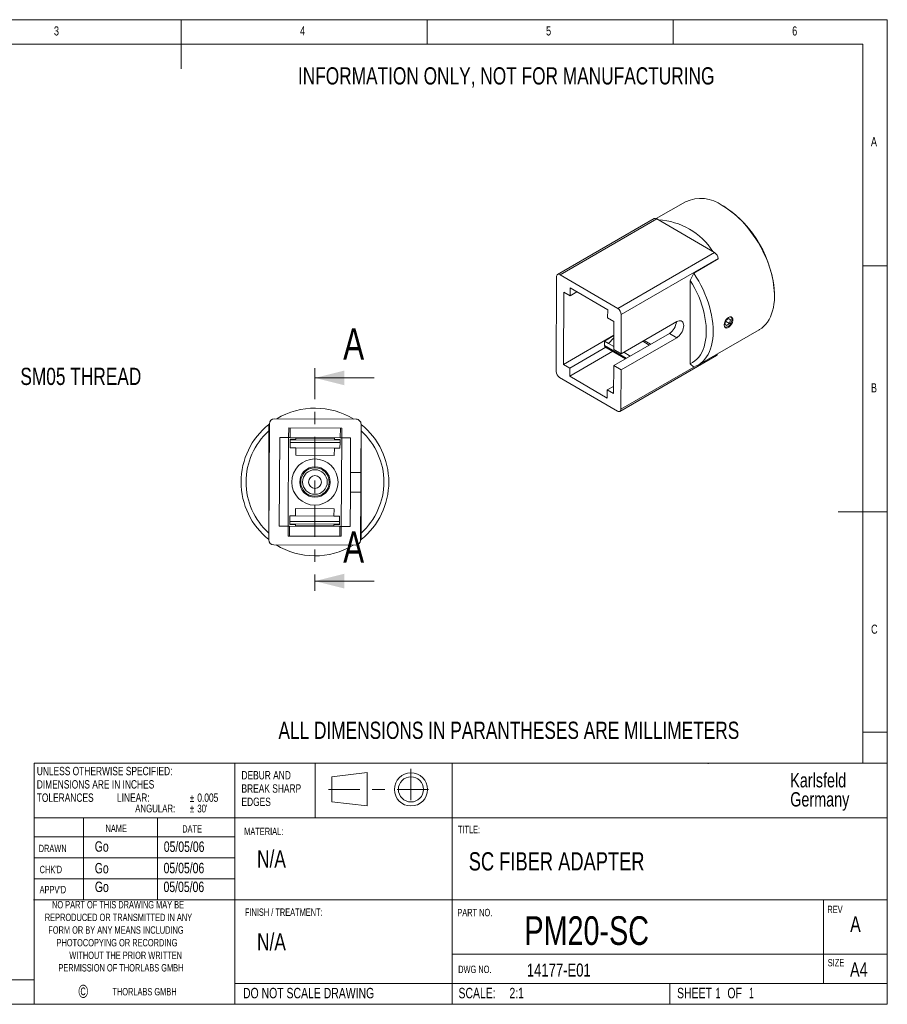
# Model space of a CAD drawing. Header units: inches. Extents: x 0.2 to 11.5, y 0.2 to 8.1.
# Tile 2 of 2: x 4.6 to 11.5, y 0.2 to 8.1. Entities that reach past the tile are written whole.
import ezdxf

# ---------------------------------------------------------------- set-up
doc = ezdxf.new("R2010")
doc.units = ezdxf.units.IN
doc.header["$MEASUREMENT"] = 0
doc.linetypes.add('CENTER', pattern=[0.4, 0.25, -0.05, 0.05, -0.05])
doc.layers.add('SLD-0', color=7, linetype='Continuous', lineweight=0)
doc.styles.add('SLDTEXTSTYLE0', font='TXT', dxfattribs={"width": 0.75})
doc.styles.add('SLDTEXTSTYLE1', font='TXT', dxfattribs={"width": 0.6})

# ---------------------------------------------------------------- blocks, each defined once
blk = doc.blocks.new('SW_NOTE_0')
at = {"color": 7, "linetype": 'Continuous', "lineweight": 0, "attachment_point": 1, "style": 'SLDTEXTSTYLE0'}
for s, insert, char_height in [('{DEBUR AND }', (0, 0.0855), 0.066929), ('{BREAK SHARP }', (0, -0.0208), 0.066929), ('{EDGES}', (0, -0.1271), 0.06693)]:
    blk.add_mtext(s, dxfattribs=dict(at, insert=insert, char_height=char_height))
blk = doc.blocks.new('SW_NOTE_1')
at = {"color": 7, "linetype": 'Continuous', "lineweight": 0, "char_height": 0.08333, "attachment_point": 1, "style": 'SLDTEXTSTYLE0'}
for s, insert in [('{SCALE:}', (0, 0.1064)), ('{  2:1}', (0.3608, 0.1064))]:
    blk.add_mtext(s, dxfattribs=dict(at, insert=insert))
blk = doc.blocks.new('SW_NOTE_2')
at = {"color": 7, "linetype": 'Continuous', "lineweight": 0, "char_height": 0.08333, "attachment_point": 1}
for s, insert, style in [('{SHEET}', (0, 0.1064), 'SLDTEXTSTYLE0'), ('{ 1}', (0.2905, 0.1064), 'SLDTEXTSTYLE1'), ('{ OF}', (0.3798, 0.1064), 'SLDTEXTSTYLE0'), ('{ 1}', (0.5577, 0.1064), 'SLDTEXTSTYLE1')]:
    blk.add_mtext(s, dxfattribs=dict(at, insert=insert, style=style))
blk = doc.blocks.new('SW_NOTE_3')
at = {"layer": 'SLD-0', "attachment_point": 1, "style": 'SLDTEXTSTYLE0'}
for s, insert, char_height in [('{Karlsfeld}', (0, 0.1464), 0.114583), ('{Germany}', (0, -0.0064), 0.11458)]:
    blk.add_mtext(s, dxfattribs=dict(at, insert=insert, char_height=char_height))
blk = doc.blocks.new('SW_NOTE_4')
at = {"layer": 'SLD-0', "color": 7, "attachment_point": 1, "style": 'SLDTEXTSTYLE0'}
for s, insert, char_height in [('{UNLESS OTHERWISE SPECIFIED:}', (0, 0.0855), 0.066929), ('{DIMENSIONS ARE IN INCHES}', (0, -0.0208), 0.066929), ('{TOLERANCES          LINEAR:     }', (0, -0.1271), 0.066929), ('{%%p}', (1.2245, -0.1326), 0.0625), ('{0.005}', (1.2841, -0.1271), 0.06693), ('{ANGULAR: }', (0.7874, -0.2161), 0.0625), ('{%%p}', (1.2247, -0.2161), 0.0625), ("{30'  }", (1.2843, -0.2161), 0.0625)]:
    blk.add_mtext(s, dxfattribs=dict(at, insert=insert, char_height=char_height))

msp = doc.modelspace()

# ---------------------------------------------------------------- linework, layer by layer
at = {"color": 7, "linetype": 'Continuous', "lineweight": 0}
for p, q in [((11.4961, 8.0709), (0.1969, 8.0709)), ((5.8465, 8.0709), (5.8465, 7.6772)), ((7.815, 8.0709), (7.815, 7.874)), ((9.7835, 7.874), (9.7835, 8.0709)), ((11.4961, 3.0413), (11.4961, 8.0709)), ((11.2992, 7.874), (0.3937, 7.874)), ((11.2992, 2.124), (11.2992, 7.874)), ((11.2992, 6.1024), (11.4961, 6.1024)), ((7.3901, 5.2062), (6.9176, 5.2062)), ((11.4961, 4.1339), (11.1024, 4.1339)), ((7.3901, 3.5811), (6.9176, 3.5811)), ((11.4961, 0.1969), (11.4961, 3.0413)), ((11.2992, 2.372), (11.4961, 2.372)), ((4.6704, 2.124), (4.6704, 0.1969)), ((11.4961, 2.124), (4.6704, 2.124)), ((6.2756, 0.1969), (6.2756, 2.124)), ((6.9206, 1.689), (6.9206, 2.124)), ((7.3341, 2.0514), (7.0537, 2.0162)), ((7.3341, 2.0514), (7.3341, 1.783)), ((8.0157, 2.124), (8.0157, 0.1969)), ((10.063, 2.1211), (10.063, 2.124)), ((7.0537, 2.0162), (7.0537, 1.8149)), ((7.0537, 1.8149), (7.3341, 1.783)), ((11.4961, 1.689), (4.6704, 1.689)), ((5.065, 1.689), (5.065, 1.0335)), ((5.657, 1.689), (5.657, 1.0335)), ((6.2756, 1.5354), (4.6704, 1.5354)), ((6.2756, 1.3681), (4.6704, 1.3681)), ((6.2756, 1.2008), (4.6704, 1.2008)), ((8.0105, 1.0335), (4.6651, 1.0335)), ((11.4961, 1.0335), (8.0157, 1.0335)), ((10.9843, 0.3642), (10.9843, 1.0335)), ((11.4961, 0.5991), (8.0157, 0.5991)), ((0.3937, 0.3937), (4.6704, 0.3937)), ((6.2756, 0.3642), (11.4961, 0.3642)), ((9.7559, 0.1969), (9.7559, 0.3642)), ((0.1969, 0.1969), (11.4961, 0.1969))]:
    msp.add_line(p, q, dxfattribs=at)
at = {"color": 7, "linetype": 'Continuous', "lineweight": 15}
for p, q in [((9.881, 6.6144), (9.6479, 6.4798)), ((10.1875, 6.5786), (10.1764, 6.5851)), ((9.6322, 6.4798), (8.8582, 6.033)), ((9.652, 6.4777), (8.8781, 6.031)), ((10.1141, 6.2082), (9.652, 6.4777)), ((9.3402, 5.7614), (10.1141, 6.2082)), ((10.1418, 6.1599), (9.3679, 5.7131)), ((9.948, 6.0448), (10.1429, 6.1573)), ((10.1418, 6.1566), (10.1418, 6.1599)), ((10.1418, 6.1589), (10.1429, 6.1573)), ((8.8501, 6.0151), (8.8467, 5.2584)), ((9.3402, 5.7614), (8.8781, 6.031)), ((9.9202, 5.9864), (9.948, 6.0448)), ((9.9202, 5.9864), (9.9202, 5.3194)), ((8.9585, 5.9262), (8.9583, 5.862)), ((9.2592, 5.7508), (8.9585, 5.9262)), ((8.9082, 5.8913), (8.9056, 5.3141)), ((8.9082, 5.8913), (8.9583, 5.862)), ((9.0137, 5.894), (8.9583, 5.862)), ((10.5939, 5.8618), (10.5939, 5.8747)), ((9.2592, 5.7508), (9.2589, 5.6867)), ((9.2589, 5.6867), (9.309, 5.6574)), ((9.3665, 5.3989), (9.3679, 5.7131)), ((10.2267, 5.6826), (10.2044, 5.6656)), ((10.224, 5.6805), (10.2409, 5.6707)), ((10.2409, 5.6707), (10.2267, 5.6826)), ((10.2409, 5.6707), (10.2329, 5.6418)), ((9.308, 5.433), (9.309, 5.6574)), ((9.8119, 5.656), (9.3665, 5.3989)), ((9.9816, 5.3086), (10.4716, 5.5915)), ((10.1965, 5.6367), (10.2044, 5.6656)), ((10.2107, 5.6248), (10.1965, 5.6367)), ((10.2027, 5.6593), (10.2329, 5.6418)), ((10.2107, 5.6248), (10.2329, 5.6418)), ((9.3085, 5.5467), (8.9056, 5.3141)), ((9.3085, 5.5444), (9.233, 5.5008)), ((9.265, 5.4821), (9.3084, 5.5259)), ((9.7529, 5.5619), (9.3074, 5.3047)), ((9.3659, 5.2706), (9.8113, 5.5278)), ((9.7529, 5.5619), (9.8113, 5.5278)), ((8.9557, 5.2849), (9.2444, 5.4515)), ((9.233, 5.5008), (9.2328, 5.4649)), ((9.2328, 5.4649), (9.4079, 5.3628)), ((9.265, 5.4821), (9.233, 5.5008)), ((9.2368, 5.456), (9.4022, 5.3595)), ((9.3081, 5.457), (9.265, 5.4821)), ((9.5401, 5.4991), (9.5919, 5.4689)), ((9.603, 5.4754), (9.5512, 5.5056)), ((9.2995, 5.4194), (8.9554, 5.2208)), ((9.308, 5.433), (9.3665, 5.3989)), ((9.3563, 4.9386), (10.1303, 5.3853)), ((9.439, 5.3807), (9.3872, 5.4109)), ((8.9557, 5.2849), (8.9056, 5.3141)), ((8.9554, 5.2208), (8.9557, 5.2849)), ((9.3064, 5.0803), (9.3074, 5.3047)), ((9.3074, 5.3047), (9.3659, 5.2706)), ((9.3645, 4.9564), (9.948, 5.2933)), ((9.948, 5.2932), (9.9202, 5.3194)), ((8.8744, 5.2101), (9.3365, 4.9406)), ((8.9554, 5.2208), (9.256, 5.0454)), ((9.3645, 4.9564), (9.3659, 5.2706)), ((9.3067, 5.1386), (9.2563, 5.1095)), ((9.256, 5.0454), (9.2563, 5.1095)), ((9.3064, 5.0803), (9.2563, 5.1095)), ((6.5475, 4.8339), (6.5475, 4.7821)), ((6.5539, 4.8401), (6.5491, 3.911)), ((7.247, 4.8759), (6.5935, 4.8793)), ((6.7073, 4.8078), (6.7069, 4.7291)), ((7.1325, 4.8056), (6.7073, 4.8078)), ((6.7191, 4.8078), (6.7187, 4.729)), ((7.1207, 4.8057), (7.1202, 4.727)), ((7.1325, 4.8056), (7.1321, 4.7269)), ((7.2842, 4.4505), (7.2862, 4.8363)), ((7.2877, 4.7821), (7.2877, 4.8339)), ((6.5475, 3.9652), (6.5475, 4.7821)), ((6.636, 4.7295), (6.6323, 4.0208)), ((6.636, 4.7295), (6.7069, 4.7291)), ((6.7032, 4.0204), (6.7069, 4.7291)), ((6.7069, 4.7291), (6.7187, 4.729)), ((6.7187, 4.729), (7.1202, 4.727)), ((6.7659, 4.7162), (6.7659, 4.7249)), ((6.7659, 4.7249), (7.073, 4.7233)), ((7.1202, 4.727), (7.1321, 4.7269)), ((7.1321, 4.7269), (7.1284, 4.0182)), ((7.1321, 4.7269), (7.2029, 4.7265)), ((7.2015, 4.4509), (7.2029, 4.7265)), ((7.2877, 4.7821), (7.2877, 3.9652)), ((6.7204, 4.6904), (6.7202, 4.6464)), ((6.7655, 4.6461), (6.7202, 4.6464)), ((6.7204, 4.6904), (6.7205, 4.7101)), ((7.1181, 4.6884), (6.7204, 4.6904)), ((6.7205, 4.7101), (6.7206, 4.7164)), ((6.7205, 4.7101), (7.1182, 4.708)), ((6.7659, 4.7162), (6.7206, 4.7164)), ((6.7659, 4.7162), (6.7206, 4.7164)), ((6.7206, 4.7164), (6.7206, 4.7164)), ((6.7652, 4.5871), (6.7655, 4.6461)), ((6.7655, 4.6461), (7.0726, 4.6445)), ((7.073, 4.7233), (7.0729, 4.7146)), ((7.1182, 4.7144), (7.0729, 4.7146)), ((7.1182, 4.7143), (7.0729, 4.7146)), ((7.1181, 4.6884), (7.1179, 4.6443)), ((7.1182, 4.708), (7.1181, 4.6884)), ((7.1182, 4.7144), (7.1182, 4.7143)), ((7.1182, 4.7143), (7.1182, 4.708)), ((7.0723, 4.5855), (6.7652, 4.5871)), ((7.0726, 4.6445), (7.0723, 4.5855)), ((7.1179, 4.6443), (7.0726, 4.6445)), ((7.2015, 4.4509), (7.2007, 4.2935)), ((7.2015, 4.4509), (7.2842, 4.4505)), ((7.2834, 4.293), (7.2842, 4.4505)), ((7.1993, 4.0179), (7.2007, 4.2935)), ((7.2007, 4.2935), (7.2834, 4.293)), ((7.2814, 3.9072), (7.2834, 4.293)), ((6.7174, 4.1031), (6.7172, 4.059)), ((6.7627, 4.1028), (6.7174, 4.1031)), ((6.7627, 4.1028), (6.763, 4.1619)), ((7.0698, 4.1012), (6.7627, 4.1028)), ((6.763, 4.1619), (7.0701, 4.1603)), ((7.0701, 4.1603), (7.0698, 4.1012)), ((7.115, 4.101), (7.0698, 4.1012)), ((7.115, 4.101), (7.1148, 4.0569)), ((6.7032, 4.0204), (6.6323, 4.0208)), ((6.7028, 3.9417), (6.7032, 4.0204)), ((6.715, 4.0204), (6.7032, 4.0204)), ((6.715, 4.0204), (6.7146, 3.9416)), ((6.715, 4.0204), (7.1166, 4.0183)), ((6.717, 4.033), (6.7171, 4.0393)), ((6.717, 4.033), (6.7623, 4.0328)), ((6.717, 4.033), (6.7623, 4.0328)), ((6.717, 4.033), (6.717, 4.033)), ((6.7171, 4.0393), (6.7172, 4.059)), ((7.1147, 4.0372), (6.7171, 4.0393)), ((6.7172, 4.059), (7.1148, 4.0569)), ((6.7623, 4.0241), (6.7623, 4.0328)), ((7.0694, 4.0225), (6.7623, 4.0241)), ((7.0694, 4.0312), (7.1147, 4.0309)), ((7.0694, 4.0312), (7.1147, 4.0309)), ((7.0694, 4.0312), (7.0694, 4.0225)), ((7.1148, 4.0569), (7.1147, 4.0372)), ((7.1147, 4.0372), (7.1147, 4.0309)), ((7.1147, 4.0309), (7.1147, 4.0309)), ((7.1166, 4.0183), (7.1162, 3.9396)), ((7.1284, 4.0182), (7.1166, 4.0183)), ((7.128, 3.9395), (7.1284, 4.0182)), ((7.1993, 4.0179), (7.1284, 4.0182)), ((6.5475, 3.9652), (6.5475, 3.9135)), ((6.7028, 3.9417), (7.128, 3.9395)), ((7.2877, 3.9135), (7.2877, 3.9652)), ((6.5882, 3.8714), (7.2418, 3.868))]:
    msp.add_line(p, q, dxfattribs=at)
at = {"color": 7, "linetype": 'CENTER', "lineweight": 0}
for p, q in [((6.9176, 5.285), (6.9176, 3.5023)), ((7.6855, 2.0787), (7.6855, 1.7524)), ((7.0257, 1.9155), (7.9016, 1.9155))]:
    msp.add_line(p, q, dxfattribs=at)
at = {"color": 7, "linetype": 'Continuous', "lineweight": 15, "flags": 128}
for points in [[(10.4716, 5.5915), (10.4739, 5.5928), (10.4919, 5.6049), (10.5086, 5.619), (10.524, 5.6351), (10.5379, 5.653), (10.5505, 5.6728), (10.5615, 5.6943), (10.5709, 5.7174), (10.5788, 5.7421), (10.585, 5.7682), (10.5896, 5.7957), (10.5926, 5.8244), (10.5938, 5.8542), (10.5934, 5.8851), (10.5913, 5.9168), (10.5875, 5.9492), (10.5821, 5.9823), (10.5751, 6.0159), (10.5664, 6.0498), (10.5561, 6.0839), (10.5444, 6.1182), (10.5311, 6.1523), (10.5165, 6.1862), (10.5004, 6.2199), (10.4831, 6.253), (10.4645, 6.2855), (10.4447, 6.3173), (10.4239, 6.3483), (10.4021, 6.3782), (10.3793, 6.4071), (10.3558, 6.4347), (10.3315, 6.461), (10.3066, 6.4858), (10.2812, 6.5091), (10.2553, 6.5308), (10.2292, 6.5507), (10.2028, 6.5689), (10.1763, 6.5851)], [(8.8781, 6.031), (8.8726, 6.0335), (8.8674, 6.0347), (8.8626, 6.0346), (8.8583, 6.0331), (8.8549, 6.0302), (8.8523, 6.0262), (8.8507, 6.0211), (8.8501, 6.0151)], [(9.9202, 5.3194), (9.9389, 5.3295), (9.9563, 5.3417), (9.9724, 5.356), (9.9871, 5.3723), (10.0004, 5.3905), (10.0121, 5.4106), (10.0223, 5.4324), (10.0308, 5.4559), (10.0376, 5.4809), (10.0428, 5.5073), (10.0463, 5.5351), (10.048, 5.5641), (10.048, 5.5941), (10.0463, 5.6251), (10.0428, 5.6569), (10.0376, 5.6893), (10.0308, 5.7223), (10.0223, 5.7556), (10.0121, 5.7891), (10.0004, 5.8227), (9.9871, 5.8562), (9.9724, 5.8895), (9.9563, 5.9224), (9.9389, 5.9547), (9.9202, 5.9864)], [(9.948, 6.0448), (9.9682, 6.0131), (9.9873, 5.9806), (10.0052, 5.9474), (10.0217, 5.9137), (10.0369, 5.8797), (10.0507, 5.8454), (10.0629, 5.811), (10.0737, 5.7766), (10.0828, 5.7424), (10.0904, 5.7086), (10.0963, 5.6752), (10.1005, 5.6423), (10.1031, 5.6102), (10.1039, 5.579), (10.1031, 5.5487), (10.1005, 5.5196), (10.0963, 5.4916), (10.0904, 5.465), (10.0828, 5.4399), (10.0737, 5.4163), (10.0629, 5.3943), (10.0507, 5.3741), (10.0369, 5.3557), (10.0217, 5.3392), (10.0052, 5.3246), (9.9873, 5.312), (9.9682, 5.3016), (9.948, 5.2932)], [(10.225, 5.6903), (10.2366, 5.6945), (10.2472, 5.6937), (10.2555, 5.6879), (10.2603, 5.6778), (10.261, 5.6646), (10.2574, 5.65), (10.2502, 5.6354), (10.2402, 5.6224), (10.2287, 5.6123), (10.2171, 5.6064), (10.2067, 5.6052), (10.1986, 5.6089), (10.1933, 5.6173), (10.1916, 5.6294), (10.1935, 5.6439), (10.1988, 5.6591), (10.207, 5.6734), (10.2175, 5.6849), (10.225, 5.6903)], [(10.2399, 5.6361), (10.2451, 5.6453), (10.249, 5.6549), (10.2514, 5.6645), (10.2521, 5.6735), (10.2512, 5.6816), (10.2487, 5.6882), (10.2446, 5.6931), (10.2428, 5.6944)], [(9.8113, 5.5278), (9.821, 5.5343), (9.8304, 5.5426), (9.8392, 5.5524), (9.8472, 5.5634), (9.8541, 5.5753), (9.8597, 5.5877), (9.8638, 5.6002), (9.8664, 5.6124), (9.8673, 5.624), (9.8665, 5.6347), (9.864, 5.644), (9.86, 5.6518), (9.8544, 5.6577), (9.8476, 5.6617), (9.8397, 5.6635), (9.8309, 5.6632), (9.8216, 5.6606), (9.8119, 5.656)], [(9.3365, 4.9406), (9.3419, 4.938), (9.3472, 4.9368), (9.352, 4.937), (9.3562, 4.9385), (9.3597, 4.9413), (9.3623, 4.9454), (9.3639, 4.9505), (9.3645, 4.9564)]]:
    msp.add_lwpolyline(points, dxfattribs=at)
at = {"color": 7, "linetype": 'Continuous', "lineweight": 15, "extrusion": (0, 0, -1)}
for radius in [0.185, 0.1142]:
    msp.add_circle((-6.9176, 4.3737), radius, dxfattribs=at)
at = {"color": 7, "linetype": 'Continuous', "lineweight": 15}
for radius in [0.122, 0.0984, 0.0512]:
    msp.add_circle((6.9176, 4.3737), radius, dxfattribs=at)
at = {"color": 7, "linetype": 'Continuous', "lineweight": 0}
for radius in [0.1326, 0.1006]:
    msp.add_circle((7.6855, 1.9155), radius, dxfattribs=at)
at = {"color": 7, "linetype": 'Continuous', "lineweight": 15}
for centre, radius, start, end in [((10.0043, 6.3536), 0.2884, 53.39295, 115.29659), ((9.6972, 5.8263), 0.898, 3.08865, 56.91135), ((9.6403, 6.4617), 0.0198, 53.90907, 114.38338), ((9.6378, 5.9225), 0.5481, 32.36979, 87.12275), ((10.0804, 6.1568), 0.0615, 2.92777, 56.72947), ((9.3064, 5.71), 0.0615, 2.92777, 56.72947), ((9.685, 5.666), 0.1243, 303.10894, 354.54663), ((10.2022, 5.6531), 0.0414, 261.60204, 335.69494), ((9.2426, 5.4639), 0.00981, 174.02323, 234.06721), ((10.12, 5.4003), 0.0182, 304.30692, 355.69075), ((8.9081, 5.2616), 0.0615, 182.92777, 236.72947), ((6.9176, 4.3737), 0.5906, 58.27927, 121.12709), ((6.9176, 4.3737), 0.5906, 128.80462, 231.19538), ((6.9176, 4.3737), 0.5906, 128.01931, 128.80462), ((6.5933, 4.8399), 0.0394, 89.70318, 179.70318), ((7.2468, 4.8365), 0.0394, 359.70318, 89.70318), ((6.9176, 4.3737), 0.5906, 51.19538, 51.38704), ((6.9176, 4.3737), 0.5906, 308.80462, 51.19538), ((6.9176, 4.3737), 0.5512, 132.17742, 227.82258), ((6.9176, 4.3737), 0.5512, 312.17742, 47.82258), ((6.9176, 4.3737), 0.5906, 231.19538, 231.38704), ((6.5885, 3.9108), 0.0394, 179.70318, 269.70318), ((6.9176, 4.3737), 0.5906, 238.27927, 301.12709), ((7.242, 3.9074), 0.0394, 269.70318, 359.70318), ((6.9176, 4.3737), 0.5906, 308.01931, 308.80462)]:
    msp.add_arc(centre, radius, start, end, dxfattribs=at)
at = {"color": 7, "linetype": 'Continuous', "lineweight": 0}
for points in [[(6.9176, 5.2062), (7.1538, 5.1472), (7.1538, 5.2653)], [(6.9176, 3.5811), (7.1538, 3.522), (7.1538, 3.6401)]]:
    msp.add_solid(points, dxfattribs=at)

# ---------------------------------------------------------------- block references
for name, p in [('SW_NOTE_0', (6.3298, 1.9768)), ('SW_NOTE_1', (8.0659, 0.2222)), ('SW_NOTE_2', (9.8141, 0.2222))]:
    msp.add_blockref(name, p, dxfattribs=at)
at = {"layer": 'SLD-0', "color": 7}
msp.add_blockref('SW_NOTE_4', (4.6923, 2.0101), dxfattribs=at)
at = {"layer": 'SLD-0'}
msp.add_blockref('SW_NOTE_3', (10.7196, 1.8997), dxfattribs=at)

# ---------------------------------------------------------------- texts
at = {"color": 7, "linetype": 'Continuous', "lineweight": 0, "attachment_point": 1, "style": 'SLDTEXTSTYLE0'}
for s, insert, char_height in [('{3}', (4.8294, 8.0176), 0.07292), ('{4}', (6.7979, 8.0176), 0.07292), ('{5}', (8.7664, 8.0176), 0.07292), ('{6}', (10.7349, 8.0176), 0.07292), ('{A}', (11.3648, 7.1317), 0.07292), ('{B}', (11.3648, 5.1632), 0.07292), ('{C}', (11.3659, 3.2334), 0.07292), ('{NAME}', (5.2424, 1.6336), 0.05906), ('{DATE}', (5.8559, 1.6288), 0.05906), ('{MATERIAL:}', (6.3517, 1.6092), 0.059055), ('{TITLE:}', (8.0613, 1.6244), 0.05906), ('{Go}', (5.156, 1.5005), 0.08333), ('{DRAWN}', (4.7075, 1.4729), 0.05906), ("{CHK'D}", (4.7153, 1.3046), 0.05906), ('{Go}', (5.1562, 1.3272), 0.08333), ("{APPV'D}", (4.715, 1.1436), 0.05906), ('{FINISH / TREATMENT:}', (6.3573, 0.9632), 0.059055), ('{PART NO.}', (8.0565, 0.9601), 0.05906), ('{REV}', (11.0167, 0.985), 0.05906), ('{A}', (11.1994, 0.9009), 0.125), ('{14177-E01}', (8.6127, 0.5228), 0.104167), ('{A4}', (11.198, 0.5323), 0.11458), ('{DO NOT SCALE DRAWING}', (6.3421, 0.3283), 0.083333)]:
    msp.add_mtext(s, dxfattribs=dict(at, insert=insert, char_height=char_height))
at = {"color": 7, "linetype": 'Continuous', "char_height": 0.25, "attachment_point": 1, "style": 'SLDTEXTSTYLE0'}
for insert in [(7.1436, 5.6032), (7.1436, 3.978)]:
    msp.add_mtext('{A}', dxfattribs=dict(at, insert=insert))
at = {"layer": 'SLD-0', "attachment_point": 1, "style": 'SLDTEXTSTYLE0'}
for s, insert, char_height in [('{INFORMATION ONLY, NOT FOR MANUFACTURING}', (6.7813, 7.6905), 0.137795), ('{SM05 THREAD}', (4.561, 5.2874, -0.369), 0.137795), ('{ALL DIMENSIONS IN PARANTHESES ARE MILLIMETERS}', (6.6256, 2.457), 0.137795), ('{N/A}', (6.4546, 1.4285), 0.1378), ('{SC FIBER ADAPTER}', (8.1479, 1.413), 0.145833), ('{NO PART OF THIS DRAWING MAY BE}', (4.8144, 1.0229), 0.059055), ('{REPRODUCED OR TRANSMITTED IN ANY}', (4.7568, 0.9217), 0.059055), ('{PM20-SC}', (8.5935, 0.901), 0.22917), ('{FORM OR BY ANY MEANS INCLUDING}', (4.7843, 0.8205), 0.059055), ('{PHOTOCOPYING OR RECORDING}', (4.8504, 0.7192), 0.059055), ('{N/A}', (6.4546, 0.7657), 0.1378), ('{WITHOUT THE PRIOR WRITTEN}', (4.9526, 0.618), 0.059055), ('{SIZE}', (11.0196, 0.5594), 0.05906), ('{©}', (5.0256, 0.3525), 0.10417)]:
    msp.add_mtext(s, dxfattribs=dict(at, insert=insert, char_height=char_height))
at = {"layer": 'SLD-0', "color": 7, "attachment_point": 1, "style": 'SLDTEXTSTYLE0'}
for s, insert, char_height in [('{05/05/06}', (5.7083, 1.4989), 0.08333), ('{05/05/06}', (5.7069, 1.3283), 0.08333), ('{05/05/06}', (5.7063, 1.178), 0.08333), ('{Go}', (5.1569, 1.178), 0.08333), ('{PERMISSION OF THORLABS GMBH}', (4.8654, 0.5183), 0.059055), ('{DWG NO.}', (8.0635, 0.5059), 0.05906), ('{THORLABS GMBH}', (5.2973, 0.3272), 0.059055)]:
    msp.add_mtext(s, dxfattribs=dict(at, insert=insert, char_height=char_height))

doc.saveas('drawing.dxf')
